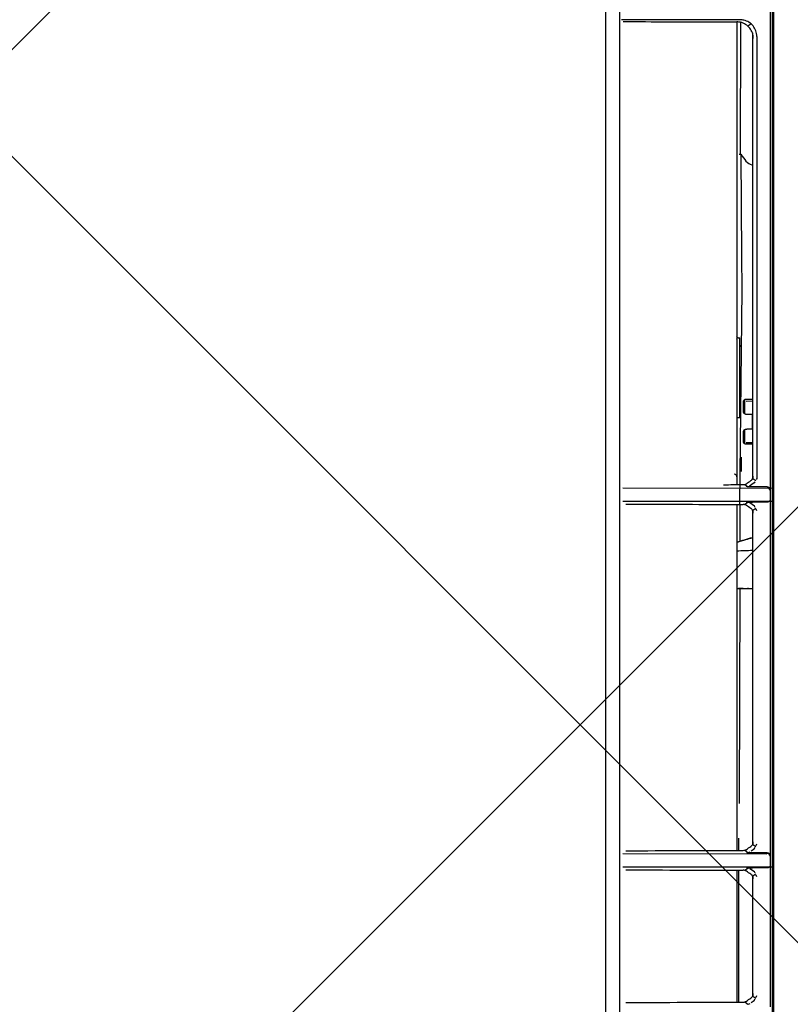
# Model space of a CAD drawing. Header units: millimetres. Extents: x 24385 to 79107, y -56478 to -23676.
# Tile 74 of 256: x 28682 to 28696, y -35230 to -35212. Entities that reach past the tile are written whole.
import ezdxf

# ---------------------------------------------------------------- set-up
doc = ezdxf.new("R2010")
doc.units = ezdxf.units.MM
doc.header["$LTSCALE"] = 2
doc.linetypes.add('DASHED', pattern=[19.05, 12.7, -6.35])
doc.layers.add('0_OPIS', color=7, linetype='Continuous', lineweight=13)
doc.layers.add('A_KRESKOWANIE', color=9, linetype='Continuous', lineweight=0)
for name, color, linetype in [('3DPLAN_A_OPIS', 8, 'Continuous'), ('IS_freon_urządzenia', 3, 'DASHED'), ('IS_KLIM_urządzenia', 3, 'Continuous')]:
    doc.layers.add(name, color=color, linetype=linetype)
doc.styles.add('ARIAL', font='arial.ttf')

# ---------------------------------------------------------------- blocks, each defined once
blk = doc.blocks.new('G$C8A3076D4')
at = {"layer": 'IS_KLIM_urządzenia', "linetype": 'Continuous'}
for p, q in [((98.423, 6.636), (6.111, 6.64)), ((98.561, 6.362), (5.976, 6.362)), ((69.959, 6.297), (69.962, 3.358)), ((70.218, 6.297), (70.215, 3.494)), ((77.083, 6.297), (77.086, 3.358)), ((77.342, 6.297), (77.339, 3.358)), ((86.459, 4.006), (86.457, 6.327)), ((69.896, 4.076), (67.326, 4.076)), ((69.895, 4.049), (67.326, 4.049)), ((77.02, 4.076), (70.281, 4.076)), ((70.517, 4.049), (70.281, 4.049)), ((75.38, 4.022), (71.195, 4.034)), ((75.38, 3.955), (75.38, 4.048)), ((77.554, 4.076), (77.41, 4.076)), ((77.866, 4.076), (77.554, 4.076)), ((86.417, 4.077), (77.866, 4.076)), ((78.709, 4.023), (78.709, 4.055)), ((78.731, 4.076), (78.731, 4.076)), ((80.24, 4.076), (80.24, 4.076)), ((80.262, 4.055), (80.262, 4.023)), ((67.33, 3.924), (67.286, 3.861)), ((67.288, 3.856), (67.299, 3.821)), ((69.932, 3.865), (69.892, 3.924)), ((70.285, 3.924), (70.241, 3.861)), ((70.243, 3.856), (70.254, 3.821)), ((77.019, 4.017), (76.304, 4.019)), ((77.056, 3.865), (77.016, 3.924)), ((77.019, 4.017), (81.206, 3.972)), ((77.409, 3.924), (77.37, 3.868)), ((77.94, 3.992), (77.661, 3.992)), ((78.267, 3.926), (78.215, 3.931)), ((78.228, 3.899), (78.226, 3.775)), ((78.418, 3.955), (78.262, 3.955)), ((78.428, 3.926), (78.267, 3.926)), ((78.418, 3.955), (78.418, 3.955)), ((78.461, 3.93), (78.428, 3.926)), ((78.834, 3.926), (78.804, 3.932)), ((78.994, 3.926), (78.834, 3.926)), ((78.999, 3.955), (78.843, 3.955)), ((78.882, 4.023), (78.845, 4.023)), ((78.882, 4.023), (80.089, 4.023)), ((79.046, 3.931), (78.994, 3.926)), ((78.999, 3.955), (78.999, 3.955)), ((79.033, 3.899), (79.035, 3.775)), ((80.12, 4.023), (80.089, 4.023)), ((81.206, 3.972), (81.855, 3.981)), ((81.855, 3.981), (83.844, 3.997)), ((83.844, 4.007), (86.408, 4.002)), ((86.373, 3.808), (86.336, 3.864)), ((67.317, 3.797), (67.356, 3.739)), ((67.355, 3.738), (67.384, 3.723)), ((67.444, 3.769), (67.404, 3.71)), ((67.421, 3.703), (67.453, 3.686)), ((69.769, 3.686), (69.801, 3.703)), ((69.818, 3.71), (69.777, 3.769)), ((69.838, 3.723), (69.865, 3.737)), ((69.865, 3.737), (69.925, 3.827)), ((70.272, 3.797), (70.311, 3.739)), ((70.31, 3.738), (70.339, 3.723)), ((70.399, 3.769), (70.359, 3.71)), ((70.376, 3.703), (70.408, 3.686)), ((76.893, 3.686), (76.925, 3.703)), ((76.942, 3.71), (76.901, 3.769)), ((76.962, 3.723), (76.988, 3.737)), ((76.988, 3.737), (77.049, 3.827)), ((77.438, 3.738), (77.377, 3.83)), ((77.463, 3.725), (77.438, 3.738)), ((77.523, 3.769), (77.483, 3.711)), ((77.527, 3.691), (77.502, 3.704)), ((86.132, 3.691), (77.527, 3.691)), ((100.699, 3.367), (3.823, 3.367)), ((99.292, 3.387), (3.847, 3.387)), ((70.169, 3.431), (70.008, 3.431)), ((77.293, 3.431), (77.132, 3.431))]:
    blk.add_line(p, q, dxfattribs=at)
at = {"layer": 'IS_KLIM_urządzenia', "linetype": 'Continuous', "extrusion": (1.11022e-13, -1.68048e-14, -1)}
for centre, start, end in [((-78.688, 4.055), 89.9998, 180), ((-80.283, 4.055), 0, 89.9998)]:
    blk.add_arc(centre, 0.0216, start, end, dxfattribs=at)
at = {"layer": 'IS_KLIM_urządzenia', "linetype": 'Continuous'}
for centre, major_axis, ratio, start_param, end_param in [((77.554, 4.13), (0, -0.0539), 0.999994, 0.000003, 1.518436), ((78.241, 3.921), (0.0153, -0.0285), 0.972171, 2.637278, 3.139623), ((78.447, 3.901), (0.0075, 0.0315), 0.898023, 6.280976, 6.543423), ((79.02, 3.921), (0.0153, 0.0285), 0.97217, 6.276531, 6.7875), ((70.169, 3.485), (0, 0.0539), 0.991444, 3.141593, 4.704533), ((77.293, 3.485), (0, 0.0539), 0.991444, 3.141593, 4.704533)]:
    blk.add_ellipse(centre, major_axis=major_axis, ratio=ratio, start_param=start_param, end_param=end_param, dxfattribs=at)
for points, degree in [([(67.32, 6.24), (67.322, 5.477), (67.324, 4.714), (67.327, 3.952)], 3), ([(69.902, 6.24), (69.9, 5.477), (69.898, 4.714), (69.895, 3.952)], 3), ([(70.275, 6.24), (70.277, 5.477), (70.279, 4.714), (70.282, 3.952)], 3), ([(77.404, 4.336), (77.405, 4.208), (77.405, 4.08), (77.405, 3.952)], 3), ([(75.38, 4.076), (75.38, 3.976), (75.38, 3.876), (75.38, 3.776)], 3), ([(76.117, 4.076), (76.12, 3.976), (76.124, 3.876), (76.127, 3.776)], 3), ([(80.241, 4.076), (80.243, 4.076), (80.242, 4.076), (80.241, 4.076)], 3), ([(67.345, 3.893), (67.365, 3.863), (67.384, 3.834), (67.404, 3.804)], 3), ([(69.818, 3.804), (69.837, 3.834), (69.857, 3.863), (69.877, 3.893)], 3), ([(70.235, 3.8), (70.235, 3.828), (70.235, 3.856), (70.235, 3.884)], 3), ([(70.3, 3.893), (70.32, 3.863), (70.339, 3.834), (70.359, 3.804)], 3), ([(75.367, 3.775), (75.376, 3.807), (75.38, 3.84), (75.38, 3.873)], 3), ([(76.941, 3.804), (76.961, 3.834), (76.981, 3.863), (77.001, 3.893)], 3), ([(77.424, 3.893), (77.443, 3.863), (77.463, 3.834), (77.483, 3.804)], 3), ([(78.2, 3.922), (78.197, 3.776)], 1), ([(78.485, 3.776), (78.482, 3.901)], 1), ([(78.779, 3.901), (78.776, 3.776)], 1), ([(79.063, 3.776), (79.061, 3.922)], 1), ([(69.786, 3.776), (67.435, 3.776)], 1), ([(69.941, 3.815), (69.942, 3.8), (69.942, 3.785), (69.942, 3.77)], 3), ([(70.235, 3.77), (70.235, 3.78), (70.235, 3.79), (70.235, 3.8)], 3), ([(76.91, 3.776), (70.39, 3.776)], 1), ([(76.377, 3.778), (76.378, 3.777), (76.378, 3.776), (76.378, 3.776)], 3), ([(77.065, 3.815), (77.066, 3.8), (77.066, 3.785), (77.066, 3.77)], 3), ([(77.36, 3.774), (77.36, 3.789), (77.361, 3.804), (77.361, 3.819)], 3), ([(86.203, 3.775), (77.513, 3.776)], 1), ([(69.941, 3.48), (69.941, 3.482), (69.941, 3.483), (69.941, 3.485)], 3), ([(70.236, 3.485), (70.236, 3.483), (70.236, 3.482), (70.236, 3.48)], 3), ([(77.065, 3.48), (77.065, 3.482), (77.065, 3.483), (77.065, 3.485)], 3), ([(77.36, 3.485), (77.36, 3.484), (77.36, 3.483), (77.36, 3.482)], 3)]:
    blk.add_open_spline(points, degree=degree, dxfattribs=at)
for points, degree, knots in [([(77.025, 6.24), (77.025, 5.927), (77.024, 5.614), (77.022, 4.98), (77.021, 4.658), (77.02, 4.208), (77.02, 4.08), (77.019, 3.952)], 3, [0, 0, 0, 0, 0.410007, 0.410007, 0.831903, 0.831903, 1, 1, 1, 1]), ([(86.423, 6.293), (86.422, 5.711), (86.42, 5.129), (86.418, 4.39), (86.418, 4.233), (86.417, 4.076)], 3, [0, 0, 0, 0, 0.787386, 0.787386, 1, 1, 1, 1]), ([(76.281, 4.076), (76.299, 4.018), (76.317, 3.959), (76.347, 3.859), (76.36, 3.817), (76.372, 3.776)], 3, [0, 0, 0, 0, 0.586493, 0.586493, 1, 1, 1, 1]), ([(76.286, 4.076), (76.301, 4.027), (76.317, 3.977), (76.347, 3.876), (76.363, 3.826), (76.378, 3.776)], 3, [0, 0, 0, 0, 0.497409, 0.497409, 1, 1, 1, 1]), ([(78.731, 4.076), (78.731, 4.076), (78.731, 4.076), (78.731, 4.076), (78.731, 4.076), (78.731, 4.076), (78.73, 4.076), (78.73, 4.076)], 3, [0, 0, 0, 0, 0.260298, 0.260298, 0.752675, 0.752675, 1, 1, 1, 1]), ([(83.844, 4.033), (83.844, 4.032), (83.844, 4.03), (83.844, 4.026), (83.844, 4.024), (83.844, 4.015), (83.844, 4.01), (83.844, 4), (83.844, 3.996), (83.844, 3.992)], 3, [0, 0, 0, 0, 0.100177, 0.100177, 0.253374, 0.253374, 0.626687, 0.626687, 1, 1, 1, 1]), ([(86.095, 3.757), (86.132, 3.757), (86.168, 3.763), (86.237, 3.787), (86.269, 3.805), (86.326, 3.85), (86.35, 3.878), (86.388, 3.939), (86.402, 3.972), (86.41, 4.007), (86.415, 4.03), (86.417, 4.053), (86.417, 4.076)], 3, [0, 0, 0, 0, 0.216628, 0.216628, 0.43338, 0.43338, 0.648394, 0.648394, 0.862263, 0.862263, 0.862263, 1, 1, 1, 1]), ([(67.327, 3.952), (67.327, 3.941), (67.328, 3.931), (67.334, 3.911), (67.339, 3.901), (67.345, 3.893)], 3, [0, 0, 0, 0, 0.499012, 0.499012, 1, 1, 1, 1]), ([(69.877, 3.893), (69.883, 3.901), (69.888, 3.911), (69.894, 3.931), (69.895, 3.941), (69.895, 3.952)], 3, [0, 0, 0, 0, 0.499182, 0.499182, 1, 1, 1, 1]), ([(69.936, 3.893), (69.936, 3.893), (69.936, 3.893), (69.938, 3.868), (69.94, 3.842), (69.941, 3.815)], 3, [0, 0, 0, 0, 0.008032, 0.008032, 1, 1, 1, 1]), ([(70.282, 3.952), (70.282, 3.941), (70.283, 3.931), (70.289, 3.911), (70.294, 3.901), (70.3, 3.893)], 3, [0, 0, 0, 0, 0.499012, 0.499012, 1, 1, 1, 1]), ([(77.001, 3.893), (77.007, 3.901), (77.011, 3.911), (77.018, 3.931), (77.019, 3.941), (77.019, 3.952)], 3, [0, 0, 0, 0, 0.499182, 0.499182, 1, 1, 1, 1]), ([(77.06, 3.893), (77.06, 3.893), (77.06, 3.893), (77.062, 3.868), (77.064, 3.842), (77.065, 3.815)], 3, [0, 0, 0, 0, 0.008032, 0.008032, 1, 1, 1, 1]), ([(77.361, 3.819), (77.362, 3.843), (77.364, 3.865), (77.366, 3.89), (77.366, 3.893), (77.367, 3.896), (77.367, 3.896), (77.367, 3.896)], 3, [0, 0, 0, 0, 0.877345, 0.877345, 0.991919, 0.991919, 1, 1, 1, 1]), ([(77.405, 3.952), (77.405, 3.941), (77.407, 3.931), (77.413, 3.911), (77.418, 3.901), (77.424, 3.893)], 3, [0, 0, 0, 0, 0.499012, 0.499012, 1, 1, 1, 1]), ([(78.226, 3.949), (78.225, 3.948), (78.217, 3.945), (78.205, 3.936), (78.202, 3.919), (78.201, 3.912)], 3, [0, 0, 0, 0, 0.12602, 0.673496, 1, 1, 1, 1]), ([(78.215, 3.931), (78.215, 3.931), (78.214, 3.931), (78.211, 3.932), (78.209, 3.933), (78.208, 3.935)], 3, [0, 0, 0, 0, 0.177003, 0.177003, 1, 1, 1, 1]), ([(78.262, 3.955), (78.26, 3.955), (78.255, 3.955), (78.245, 3.954), (78.237, 3.953), (78.229, 3.951), (78.226, 3.949), (78.226, 3.949)], 3, [0, 0, 0, 0, 0.133075, 0.402971, 0.745538, 0.943037, 1, 1, 1, 1]), ([(78.472, 3.921), (78.472, 3.921), (78.472, 3.925), (78.47, 3.933), (78.465, 3.941), (78.459, 3.947), (78.452, 3.95), (78.446, 3.952), (78.439, 3.954), (78.43, 3.955), (78.42, 3.955), (78.416, 3.955), (78.415, 3.955)], 3, [0, 0, 0, 0, 0.010083, 0.160449, 0.279452, 0.38178, 0.472606, 0.556216, 0.645207, 0.838562, 0.980884, 1, 1, 1, 1]), ([(78.456, 3.932), (78.452, 3.933), (78.447, 3.934), (78.446, 3.935), (78.446, 3.935)], 3, [0, 0, 0, 0, 0.561668, 1, 1, 1, 1]), ([(78.481, 3.9), (78.481, 3.901), (78.482, 3.906), (78.479, 3.914), (78.473, 3.922), (78.467, 3.927), (78.461, 3.93), (78.457, 3.932), (78.455, 3.932), (78.455, 3.932)], 3, [0, 0, 0, 0, 0.064548, 0.313076, 0.514365, 0.685485, 0.835001, 0.974198, 1, 1, 1, 1]), ([(78.806, 3.932), (78.804, 3.932), (78.8, 3.931), (78.793, 3.927), (78.785, 3.919), (78.78, 3.91), (78.78, 3.904), (78.78, 3.901)], 3, [0, 0, 0, 0, 0.13645, 0.329429, 0.561553, 0.808127, 1, 1, 1, 1]), ([(78.843, 3.955), (78.842, 3.955), (78.837, 3.955), (78.827, 3.954), (78.819, 3.953), (78.809, 3.951), (78.801, 3.946), (78.794, 3.938), (78.79, 3.929), (78.789, 3.923), (78.79, 3.921)], 3, [0, 0, 0, 0, 0.054393, 0.201162, 0.376281, 0.49707, 0.629895, 0.773184, 0.92331, 1, 1, 1, 1]), ([(78.815, 3.935), (78.815, 3.935), (78.814, 3.934), (78.81, 3.933), (78.804, 3.932), (78.802, 3.931)], 3, [0, 0, 0, 0, 0.224663, 0.794878, 1, 1, 1, 1]), ([(79.035, 3.949), (79.034, 3.949), (79.032, 3.951), (79.027, 3.952), (79.019, 3.954), (79.01, 3.955), (79, 3.955), (78.996, 3.955), (78.996, 3.955)], 3, [0, 0, 0, 0, 0.070437, 0.213801, 0.373154, 0.721811, 0.972518, 1, 1, 1, 1]), ([(79.06, 3.911), (79.06, 3.913), (79.062, 3.921), (79.052, 3.937), (79.042, 3.945), (79.035, 3.949), (79.032, 3.95)], 3, [0, 0, 0, 0, 0.062445, 0.413296, 0.754251, 1, 1, 1, 1]), ([(79.046, 3.931), (79.046, 3.931), (79.047, 3.931), (79.049, 3.932), (79.051, 3.933), (79.053, 3.934)], 3, [0, 0, 0, 0, 0.184463, 0.184463, 1, 1, 1, 1]), ([(83.844, 3.992), (83.737, 3.939), (83.65, 3.867), (83.635, 3.784), (83.634, 3.78), (83.634, 3.775)], 3, [0, 0, 0, 0, 0.945515, 0.945515, 1, 1, 1, 1]), ([(83.844, 3.992), (83.844, 3.992), (83.844, 3.992), (83.844, 3.992), (83.844, 3.992), (83.844, 3.992), (83.844, 3.992), (83.844, 3.992)], 3, [0, 0, 0, 0, 0.268817, 0.268817, 0.619864, 0.619864, 1, 1, 1, 1]), ([(86.133, 3.691), (86.171, 3.69), (86.209, 3.697), (86.279, 3.721), (86.311, 3.739), (86.367, 3.784), (86.391, 3.811), (86.429, 3.872), (86.443, 3.905), (86.456, 3.962), (86.458, 3.984), (86.459, 4.006)], 3, [0, 0, 0, 0, 0.225487, 0.225487, 0.441054, 0.441054, 0.654804, 0.654804, 0.868103, 0.868103, 1, 1, 1, 1]), ([(67.404, 3.804), (67.411, 3.795), (67.419, 3.786), (67.439, 3.771), (67.449, 3.766), (67.471, 3.759), (67.482, 3.757), (67.493, 3.757)], 3, [0, 0, 0, 0, 0.342505, 0.342505, 0.684905, 0.684905, 1, 1, 1, 1]), ([(69.728, 3.757), (69.741, 3.757), (69.753, 3.759), (69.776, 3.767), (69.787, 3.773), (69.804, 3.788), (69.812, 3.796), (69.818, 3.804)], 3, [0, 0, 0, 0, 0.347328, 0.347328, 0.694876, 0.694876, 1, 1, 1, 1]), ([(69.941, 3.485), (69.941, 3.553), (69.941, 3.621), (69.942, 3.716), (69.942, 3.743), (69.942, 3.77)], 3, [0, 0, 0, 0, 0.718576, 0.718576, 1, 1, 1, 1]), ([(70.236, 3.485), (70.236, 3.553), (70.236, 3.621), (70.235, 3.716), (70.235, 3.743), (70.235, 3.77)], 3, [0, 0, 0, 0, 0.718576, 0.718576, 1, 1, 1, 1]), ([(70.359, 3.804), (70.366, 3.794), (70.374, 3.786), (70.394, 3.771), (70.405, 3.766), (70.426, 3.759), (70.438, 3.757), (70.449, 3.757)], 3, [0, 0, 0, 0, 0.342505, 0.342505, 0.684905, 0.684905, 1, 1, 1, 1]), ([(76.852, 3.757), (76.864, 3.757), (76.877, 3.759), (76.9, 3.767), (76.91, 3.773), (76.928, 3.787), (76.936, 3.795), (76.941, 3.804)], 3, [0, 0, 0, 0, 0.347328, 0.347328, 0.694876, 0.694876, 1, 1, 1, 1]), ([(77.065, 3.485), (77.065, 3.553), (77.065, 3.621), (77.066, 3.716), (77.066, 3.743), (77.066, 3.77)], 3, [0, 0, 0, 0, 0.718503, 0.718503, 1, 1, 1, 1]), ([(77.36, 3.485), (77.36, 3.553), (77.36, 3.622), (77.36, 3.719), (77.36, 3.746), (77.36, 3.774)], 3, [0, 0, 0, 0, 0.714777, 0.714777, 1, 1, 1, 1]), ([(77.483, 3.804), (77.49, 3.794), (77.498, 3.786), (77.517, 3.771), (77.528, 3.766), (77.55, 3.759), (77.561, 3.757), (77.572, 3.757)], 3, [0, 0, 0, 0, 0.342503, 0.342503, 0.684901, 0.684901, 1, 1, 1, 1]), ([(78.475, 3.767), (78.538, 3.774), (78.723, 3.774), (78.786, 3.767)], 2, [0, 0, 0, 0.500311, 1, 1, 1]), ([(69.988, 3.431), (69.988, 3.431), (69.988, 3.431), (69.985, 3.431), (69.982, 3.431), (69.974, 3.433), (69.967, 3.436), (69.958, 3.443), (69.953, 3.448), (69.948, 3.457), (69.946, 3.461), (69.942, 3.47), (69.941, 3.475), (69.941, 3.48)], 3, [0, 0, 0, 0, 0.005149, 0.005149, 0.134484, 0.134484, 0.437007, 0.437007, 0.670181, 0.670181, 0.834358, 0.834358, 1, 1, 1, 1]), ([(70.236, 3.48), (70.236, 3.475), (70.235, 3.47), (70.231, 3.461), (70.229, 3.457), (70.224, 3.448), (70.219, 3.443), (70.21, 3.436), (70.203, 3.433), (70.195, 3.431), (70.192, 3.431), (70.189, 3.431), (70.189, 3.431), (70.189, 3.431)], 3, [0, 0, 0, 0, 0.165642, 0.165642, 0.329819, 0.329819, 0.562993, 0.562993, 0.865516, 0.865516, 0.994851, 0.994851, 1, 1, 1, 1]), ([(77.112, 3.431), (77.112, 3.431), (77.112, 3.431), (77.109, 3.431), (77.106, 3.431), (77.097, 3.433), (77.091, 3.436), (77.081, 3.443), (77.077, 3.448), (77.072, 3.457), (77.069, 3.461), (77.066, 3.47), (77.065, 3.475), (77.065, 3.48)], 3, [0, 0, 0, 0, 0.005149, 0.005149, 0.134484, 0.134484, 0.437008, 0.437008, 0.670181, 0.670181, 0.834358, 0.834358, 1, 1, 1, 1]), ([(77.36, 3.482), (77.36, 3.477), (77.359, 3.472), (77.356, 3.463), (77.354, 3.458), (77.349, 3.449), (77.345, 3.445), (77.336, 3.437), (77.33, 3.434), (77.32, 3.432), (77.317, 3.431), (77.313, 3.431), (77.313, 3.431), (77.313, 3.431)], 3, [0, 0, 0, 0, 0.159825, 0.159825, 0.318348, 0.318348, 0.539827, 0.539827, 0.829026, 0.829026, 0.994944, 0.994944, 1, 1, 1, 1]), ([(69.988, 3.431), (69.97, 3.431), (69.952, 3.431), (69.493, 3.431), (69.052, 3.431), (68.17, 3.431), (67.729, 3.431), (67.27, 3.431), (67.252, 3.431), (67.234, 3.431)], 3, [0, 0, 0, 0, 0.019601, 0.019601, 0.5, 0.5, 0.980399, 0.980399, 1, 1, 1, 1]), ([(70.008, 3.431), (70.003, 3.431), (69.998, 3.431), (69.992, 3.431), (69.99, 3.431), (69.988, 3.431)], 3, [0, 0, 0, 0, 0.717984, 0.717984, 1, 1, 1, 1]), ([(70.189, 3.431), (70.184, 3.431), (70.179, 3.431), (70.173, 3.431), (70.171, 3.431), (70.169, 3.431)], 3, [0, 0, 0, 0, 0.717985, 0.717985, 1, 1, 1, 1]), ([(77.112, 3.431), (77.094, 3.431), (77.076, 3.431), (75.922, 3.431), (74.786, 3.431), (72.515, 3.431), (71.379, 3.431), (70.225, 3.431), (70.207, 3.431), (70.189, 3.431)], 3, [0, 0, 0, 0, 0.007798, 0.007798, 0.5, 0.5, 0.992202, 0.992202, 1, 1, 1, 1]), ([(77.132, 3.431), (77.127, 3.431), (77.122, 3.431), (77.116, 3.431), (77.114, 3.431), (77.112, 3.431)], 3, [0, 0, 0, 0, 0.717997, 0.717997, 1, 1, 1, 1]), ([(77.313, 3.431), (77.308, 3.431), (77.304, 3.431), (77.297, 3.431), (77.295, 3.431), (77.293, 3.431)], 3, [0, 0, 0, 0, 0.708582, 0.708582, 1, 1, 1, 1]), ([(87.411, 3.431), (87.375, 3.431), (87.339, 3.431), (87.16, 3.431), (87.016, 3.431), (86.296, 3.431), (85.721, 3.431), (82.844, 3.431), (80.542, 3.431), (77.949, 3.431), (77.658, 3.431), (77.349, 3.431), (77.331, 3.431), (77.313, 3.431)], 3, [0, 0, 0, 0, 0.010685, 0.010685, 0.053423, 0.053423, 0.224378, 0.224378, 0.908196, 0.908196, 0.994654, 0.994654, 1, 1, 1, 1])]:
    blk.add_open_spline(points, degree=degree, knots=knots, dxfattribs=at)
for points, weights in [([(78.709, 4.023), (78.709, 4.023), (78.781, 4.023), (78.882, 4.023)], [1, 0.804737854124, 0.804737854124, 1]), ([(80.089, 4.023), (80.19, 4.023), (80.261, 4.023), (80.262, 4.023)], [1, 0.804817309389, 0.804737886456, 0.999761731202])]:
    blk.add_rational_spline(points, weights, degree=3, dxfattribs=at)
blk = doc.blocks.new('II pietrooo')
at = {"layer": 'A_KRESKOWANIE', "transparency": 33554687}
h = blk.add_hatch(dxfattribs=at)
h.set_pattern_fill('ANSI37', color=256, scale=5)
h.paths.add_polyline_path([(29041.457, -35023.037), (28860.457, -35023.037), (28860.457, -35014.037), (28745.457, -35014.037), (28674.457, -35014.037), (28674.457, -35084.037), (28697.457, -35084.037), (28697.457, -35187.037), (28685.708, -35187.037), (28685.708, -35200.32), (28674.457, -35200.32), (28674.457, -35444.037), (28826.457, -35444.037), (28826.457, -35302.037), (28932.457, -35302.037), (28932.457, -35444.037), (29175.457, -35444.037), (29175.457, -35404.037), (29226.457, -35404.037), (29226.457, -35014.037), (29156.457, -35014.037), (29041.457, -35014.037)])
h.paths.add_polyline_path([(29052.545, -35277.894), (28844.012, -35277.894), (28844.012, -35222.58), (29052.545, -35222.58)], flags=16)
h.paths.add_polyline_path([(28885.604, -35252.075), (29003.18, -35252.075), (29003.18, -35230.559), (28885.604, -35230.559)], flags=8)
h.paths.add_polyline_path([(28875.265, -35273.795), (28992.841, -35273.795), (28992.841, -35252.279), (28875.265, -35252.279)], flags=8)
h.paths.add_polyline_path([(28840.515, -35146.32), (29083.644, -35146.32), (29083.644, -35200.32), (28840.515, -35200.32)], flags=16)
h.paths.add_polyline_path([(28845.532, -35167.934), (28882.864, -35167.934), (28882.864, -35149.886), (28845.532, -35149.886)], flags=8)
h.paths.add_polyline_path([(28903.238, -35168.138), (29004.566, -35168.138), (29004.566, -35149.73), (28903.238, -35149.73)], flags=8)
h.paths.add_polyline_path([(28902.962, -35198.048), (28949.642, -35198.048), (28949.642, -35177.636), (28902.962, -35177.636)], flags=8)
h.paths.add_polyline_path([(28949.682, -35195.748), (28973.898, -35195.748), (28973.898, -35177.532), (28949.682, -35177.532)], flags=8)
h.paths.add_polyline_path([(28839.9, -35193.689), (28889.252, -35193.689), (28889.252, -35176.842), (28839.9, -35176.842)], flags=24)
h.paths.add_polyline_path([(28987.439, -35040.85), (29026, -35040.85), (29026, -35024.003), (28987.439, -35024.003)], flags=24)
h.paths.add_polyline_path([(28879.457, -35302.037), (28879.457, -35330.037), (28932.457, -35330.037), (28932.457, -35302.037)])
h.paths.add_polyline_path([(28879.457, -35330.037), (28879.457, -35302.037), (28826.457, -35330.037)])
h.paths.add_polyline_path([(28826.457, -35330.037), (28826.457, -35444.037), (28829.457, -35444.037), (28829.457, -35451.375), (28831.55, -35451.375), (28879.457, -35366.786, -0.262592), (28928.411, -35451.375), (28929.457, -35451.375), (28929.457, -35444.037), (28932.457, -35444.037), (28932.457, -35330.037)])
h.paths.add_polyline_path([(28928.411, -35451.375, 0.262592), (28879.457, -35366.786), (28831.55, -35451.375), (28831.55, -35453.468), (28832.597, -35453.468), (28832.597, -35456.607), (28831.55, -35456.607), (28831.55, -35458.7), (28829.457, -35458.7), (28829.457, -35466.037), (28929.457, -35466.037), (28929.457, -35458.7), (28927.364, -35458.7), (28927.364, -35456.607), (28926.318, -35456.607), (28926.318, -35453.468), (28927.364, -35453.468), (28927.364, -35451.375)])
h.paths.add_polyline_path([(28863.408, -35449.188), (28905.68, -35449.188), (28905.68, -35424.888), (28863.408, -35424.888)], flags=24)
h.paths.add_polyline_path([(28879.457, -35302.037), (28826.457, -35302.037), (28826.457, -35330.037)])
at = {"layer": '3DPLAN_A_OPIS', "color": 1, "lineweight": 30, "style": 'ARIAL'}
for tag, p in [('WYŁĄCZONE', (29640.582, -35218.771)), ('WYŁĄCZONE', (30122.415, -35218.771)), ('Z_OPRACOWANIA', (29630.242, -35241.206)), ('Z_OPRACOWANIA', (30112.076, -35241.206)), ('WYŁĄCZONE', (28887.308, -35245.559)), ('Z_OPRACOWANIA', (28876.969, -35267.279)), ('WYŁĄCZONE', (30987.797, -35381.78)), ('Z_OPRACOWANIA', (30977.458, -35404.214))]:
    blk.add_attdef(tag, p, '', height=12, dxfattribs=at)

msp = doc.modelspace()

# ---------------------------------------------------------------- block references
at = {"layer": '0_OPIS'}
msp.add_blockref('II pietrooo', (0, 0), dxfattribs=at)
at = {"layer": 'IS_freon_urządzenia', "xscale": 0.9269462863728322, "yscale": 0.9269462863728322, "zscale": 0.9269462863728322, "rotation": 90}
msp.add_blockref('G$C8A3076D4', (28698.542, -35292.459), dxfattribs=at)

doc.saveas('drawing.dxf')
